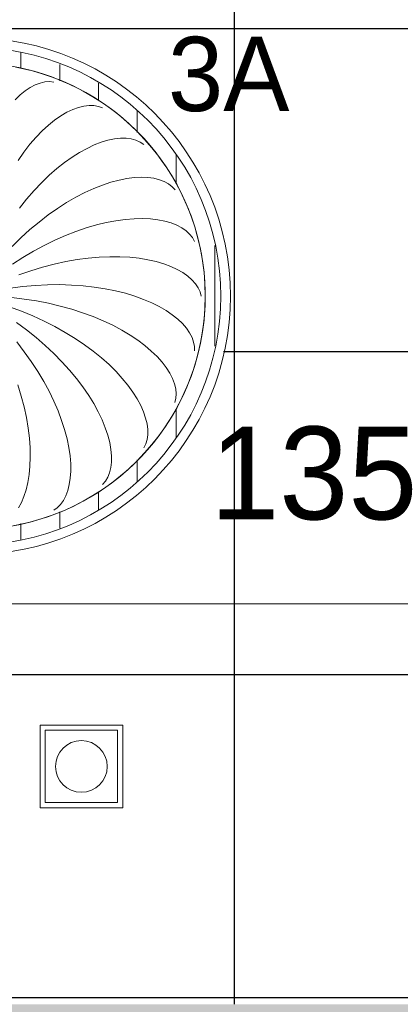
# Model space of a CAD drawing. Header units: metres. Extents: x -31 to 96, y -24 to 31.
# Tile 36 of 155: x -6.028 to -5.292, y -8.765 to -6.859. Entities that reach past the tile are written whole.
import ezdxf

# ---------------------------------------------------------------- set-up
doc = ezdxf.new("R2010")
doc.units = ezdxf.units.M
for name, color, linetype, lineweight in [('A-ANNO-DIMS', 211, 'Continuous', 9), ('A-ANNO-DIMS-75', 211, 'Continuous', 9), ('A-CLNG-PATT', 13, 'Continuous', 18), ('E-LITE-EQPM', 33, 'Continuous', 18), ('G-ANNO-TEXT', 231, 'Continuous', 9)]:
    doc.layers.add(name, color=color, linetype=linetype, lineweight=lineweight)
doc.styles.add('Century Gothic', font='GOTHIC.TTF', dxfattribs={"height": 0.143711})
doc.styles.add('Century Gothic_2', font='GOTHIC.TTF', dxfattribs={"height": 0.179639})
doc.dimstyles.new('_Cotas_detalhamento_2_5_mm_1', dxfattribs={"dimscale": 0.3048, "dimtxt": 0.1875, "dimasz": 0.369094, "dimexe": 0.246063, "dimexo": 0.738189, "dimgap": 0.369094, "dimtad": 1, "dimdec": 0, "dimlfac": 100, "dimzin": 0, "dimdsep": 46, "dimtxsty": 'Century Gothic_2', "dimblk1": 'OBLIQUE', "dimblk2": 'OBLIQUE', "dimsah": 1, "dimcen": 0.09, "dimdle": 1.230315, "dimazin": 0, "dimtfac": 1, "dimtdec": 4, "dimtix": 1, "dimtmove": 0, "dimatfit": 3, "dimfxl": 1, "dimtvp": 1, "dimtolj": 1, "dimtzin": 0, "dimarcsym": 2})
pattern_1 = [(90, (6.124, 7.394), (-0.075, 5e-18), [])]

# ---------------------------------------------------------------- blocks, each defined once
blk = doc.blocks.new('FP_9-PLANTA DE TETO - LUMINOTÉCNICO')
at = {"layer": 'E-LITE-EQPM'}
for p, q in [((0.116, 0.4038), (0.1063, 0.3973)), ((0.1257, 0.4089), (0.116, 0.4038)), ((0.1351, 0.4124), (0.1257, 0.4089)), ((0.1444, 0.4145), (0.1351, 0.4124)), ((0.1532, 0.4151), (0.1444, 0.4145)), ((0.1617, 0.4142), (0.1532, 0.4151)), ((0.0965, 0.3893), (0.0868, 0.3798)), ((0.1063, 0.3973), (0.0965, 0.3893)), ((0.2092, 0.3652), (0.1981, 0.3612)), ((0.2198, 0.3678), (0.2092, 0.3652)), ((0.2298, 0.369), (0.2198, 0.3678)), ((0.2393, 0.3688), (0.2298, 0.369)), ((0.248, 0.3672), (0.2393, 0.3688)), ((0.256, 0.3643), (0.248, 0.3672)), ((0.1751, 0.3489), (0.1632, 0.3406)), ((0.1867, 0.3557), (0.1751, 0.3489)), ((0.1981, 0.3612), (0.1867, 0.3557)), ((0.1512, 0.3309), (0.1392, 0.3198)), ((0.1632, 0.3406), (0.1512, 0.3309)), ((0.1272, 0.3075), (0.1154, 0.2938)), ((0.1392, 0.3198), (0.1272, 0.3075)), ((0.2904, 0.3055), (0.2788, 0.3042)), ((0.3013, 0.3055), (0.2904, 0.3055)), ((0.3114, 0.3042), (0.3013, 0.3055)), ((0.1154, 0.2938), (0.1038, 0.2788)), ((0.2259, 0.286), (0.2116, 0.2781)), ((0.2399, 0.2925), (0.2259, 0.286)), ((0.2534, 0.2977), (0.2399, 0.2925)), ((0.2664, 0.3016), (0.2534, 0.2977)), ((0.2788, 0.3042), (0.2664, 0.3016)), ((0.3205, 0.3018), (0.3114, 0.3042)), ((0.3286, 0.2982), (0.3205, 0.3018)), ((0.3357, 0.2934), (0.3286, 0.2982)), ((0.1038, 0.2788), (0.0924, 0.2627)), ((0.197, 0.269), (0.1823, 0.2585)), ((0.2116, 0.2781), (0.197, 0.269)), ((0.1823, 0.2585), (0.1674, 0.2468)), ((0.1526, 0.2338), (0.1378, 0.2196)), ((0.1674, 0.2468), (0.1526, 0.2338)), ((0.3173, 0.2294), (0.3029, 0.2276)), ((0.3308, 0.2301), (0.3173, 0.2294)), ((0.3434, 0.2296), (0.3308, 0.2301)), ((0.3551, 0.228), (0.3434, 0.2296)), ((0.1378, 0.2196), (0.1233, 0.2043)), ((0.2556, 0.2149), (0.2388, 0.2083)), ((0.272, 0.2203), (0.2556, 0.2149)), ((0.2878, 0.2245), (0.272, 0.2203)), ((0.3029, 0.2276), (0.2878, 0.2245)), ((0.3657, 0.2254), (0.3551, 0.228)), ((0.3751, 0.2218), (0.3657, 0.2254)), ((0.3834, 0.2173), (0.3751, 0.2218)), ((0.3904, 0.2118), (0.3834, 0.2173)), ((0.3961, 0.2056), (0.3904, 0.2118)), ((0.1233, 0.2043), (0.109, 0.1878)), ((0.2041, 0.1913), (0.1864, 0.1811)), ((0.2216, 0.2004), (0.2041, 0.1913)), ((0.2388, 0.2083), (0.2216, 0.2004)), ((0.109, 0.1878), (0.095, 0.1703)), ((0.1864, 0.1811), (0.1686, 0.1697)), ((0.1508, 0.1571), (0.133, 0.1435)), ((0.1686, 0.1697), (0.1508, 0.1571)), ((0.133, 0.1435), (0.1154, 0.1288)), ((0.244, 0.1378), (0.2243, 0.1321)), ((0.2631, 0.1425), (0.244, 0.1378)), ((0.2817, 0.146), (0.2631, 0.1425)), ((0.2997, 0.1484), (0.2817, 0.146)), ((0.3168, 0.1498), (0.2997, 0.1484)), ((0.3332, 0.1501), (0.3168, 0.1498)), ((0.3486, 0.1494), (0.3332, 0.1501)), ((0.3629, 0.1478), (0.3486, 0.1494)), ((0.3763, 0.1452), (0.3629, 0.1478)), ((0.3884, 0.1417), (0.3763, 0.1452)), ((0.3993, 0.1374), (0.3884, 0.1417)), ((0.409, 0.1324), (0.3993, 0.1374)), ((0.1154, 0.1288), (0.0981, 0.1131)), ((0.184, 0.1174), (0.1635, 0.1083)), ((0.2043, 0.1253), (0.184, 0.1174)), ((0.2243, 0.1321), (0.2043, 0.1253)), ((0.4173, 0.1266), (0.409, 0.1324)), ((0.4243, 0.1202), (0.4173, 0.1266)), ((0.4298, 0.1133), (0.4243, 0.1202)), ((0.0981, 0.1131), (0.0811, 0.0964)), ((0.1429, 0.0983), (0.1223, 0.0871)), ((0.1635, 0.1083), (0.1429, 0.0983)), ((0.4339, 0.1058), (0.4298, 0.1133)), ((0.1223, 0.0871), (0.1019, 0.075)), ((0.2698, 0.0764), (0.2494, 0.0755)), ((0.2895, 0.0763), (0.2698, 0.0764)), ((0.3084, 0.0753), (0.2895, 0.0763)), ((0.1019, 0.075), (0.0816, 0.0619)), ((0.1623, 0.062), (0.1396, 0.0562)), ((0.1847, 0.0669), (0.1623, 0.062)), ((0.2067, 0.0708), (0.1847, 0.0669)), ((0.2283, 0.0736), (0.2067, 0.0708)), ((0.2494, 0.0755), (0.2283, 0.0736)), ((0.3264, 0.0733), (0.3084, 0.0753)), ((0.3434, 0.0706), (0.3264, 0.0733)), ((0.3593, 0.067), (0.3434, 0.0706)), ((0.3741, 0.0627), (0.3593, 0.067)), ((0.3877, 0.0576), (0.3741, 0.0627)), ((0.4, 0.0519), (0.3877, 0.0576)), ((0.1169, 0.0493), (0.0941, 0.0414)), ((0.1396, 0.0562), (0.1169, 0.0493)), ((0.411, 0.0457), (0.4, 0.0519)), ((0.4206, 0.0389), (0.411, 0.0457)), ((0.4288, 0.0317), (0.4206, 0.0389)), ((0.1256, 0.0207), (0.1016, 0.0185)), ((0.1495, 0.022), (0.1256, 0.0207)), ((0.1729, 0.0223), (0.1495, 0.022)), ((0.1958, 0.0216), (0.1729, 0.0223)), ((0.2182, 0.0201), (0.1958, 0.0216)), ((0.2399, 0.0177), (0.2182, 0.0201)), ((0.4355, 0.0241), (0.4288, 0.0317)), ((0.4408, 0.0163), (0.4355, 0.0241)), ((0.1016, 0.0185), (0.0773, 0.0154)), ((0.2608, 0.0144), (0.2399, 0.0177)), ((0.2809, 0.0104), (0.2608, 0.0144)), ((0.3, 0.0055), (0.2809, 0.0104)), ((0.3182, 0), (0.3, 0.0055)), ((0.4445, 0.0082), (0.4408, 0.0163)), ((0.4466, 0), (0.4445, 0.0082))]:
    blk.add_line(p, q, dxfattribs=at)
at = {"layer": 'E-LITE-EQPM', "flags": 128}
blk.add_lwpolyline([(0.0881, 0.4433), (0.1058, 0.4395), (0.1233, 0.4351), (0.1406, 0.4299), (0.1577, 0.4241), (0.1745, 0.4176), (0.1911, 0.4104), (0.2073, 0.4026), (0.2233, 0.3941), (0.2388, 0.385), (0.254, 0.3752), (0.2688, 0.3649), (0.2832, 0.354), (0.2972, 0.3425), (0.3106, 0.3305), (0.3236, 0.3179), (0.3361, 0.3049), (0.348, 0.2913), (0.3594, 0.2773), (0.3702, 0.2628), (0.3804, 0.248), (0.39, 0.2327), (0.399, 0.217), (0.4073, 0.201), (0.4151, 0.1847), (0.4221, 0.1681), (0.4285, 0.1512), (0.4342, 0.1341), (0.4392, 0.1167), (0.4435, 0.0992), (0.4472, 0.0815), (0.4501, 0.0637), (0.4523, 0.0458), (0.4537, 0.0278), (0.4545, 0.0097), (0.4546, 0)], dxfattribs=at)
blk = doc.blocks.new('FP_10-PLANTA DE TETO - LUMINOTÉCNICO')
at = {"layer": 'E-LITE-EQPM'}
for p, q in [((0.1044, -0.0056), (0.0802, -0.0029)), ((0.1282, -0.0093), (0.1044, -0.0056)), ((0.1515, -0.0138), (0.1282, -0.0093)), ((0.1742, -0.0191), (0.1515, -0.0138)), ((0.3351, -0.0062), (0.3182, 0)), ((0.3509, -0.0129), (0.3351, -0.0062)), ((0.3654, -0.0202), (0.3509, -0.0129)), ((0.0988, -0.0291), (0.0759, -0.0207)), ((0.1211, -0.0383), (0.0988, -0.0291)), ((0.1962, -0.0252), (0.1742, -0.0191)), ((0.2174, -0.032), (0.1962, -0.0252)), ((0.2378, -0.0395), (0.2174, -0.032)), ((0.3787, -0.0279), (0.3654, -0.0202)), ((0.3906, -0.0361), (0.3787, -0.0279)), ((0.4012, -0.0445), (0.3906, -0.0361)), ((0.1085, -0.0653), (0.0891, -0.0511)), ((0.1427, -0.0482), (0.1211, -0.0383)), ((0.1636, -0.0588), (0.1427, -0.0482)), ((0.2572, -0.0477), (0.2378, -0.0395)), ((0.2756, -0.0564), (0.2572, -0.0477)), ((0.293, -0.0656), (0.2756, -0.0564)), ((0.4103, -0.0532), (0.4012, -0.0445)), ((0.418, -0.0621), (0.4103, -0.0532)), ((0.1272, -0.0801), (0.1085, -0.0653)), ((0.1836, -0.07), (0.1636, -0.0588)), ((0.2027, -0.0817), (0.1836, -0.07)), ((0.3092, -0.0753), (0.293, -0.0656)), ((0.3241, -0.0853), (0.3092, -0.0753)), ((0.4242, -0.071), (0.418, -0.0621)), ((0.4289, -0.08), (0.4242, -0.071)), ((0.1044, -0.1074), (0.0899, -0.0886)), ((0.1449, -0.0954), (0.1272, -0.0801)), ((0.2208, -0.0939), (0.2027, -0.0817)), ((0.2378, -0.1064), (0.2208, -0.0939)), ((0.3378, -0.0956), (0.3241, -0.0853)), ((0.432, -0.0888), (0.4289, -0.08)), ((0.4337, -0.0975), (0.432, -0.0888)), ((0.118, -0.1265), (0.1044, -0.1074)), ((0.1617, -0.111), (0.1449, -0.0954)), ((0.1774, -0.1269), (0.1617, -0.111)), ((0.2537, -0.1193), (0.2378, -0.1064)), ((0.3502, -0.1062), (0.3378, -0.0956)), ((0.3612, -0.1169), (0.3502, -0.1062)), ((0.4338, -0.106), (0.4337, -0.0975)), ((0.1306, -0.1456), (0.118, -0.1265)), ((0.1921, -0.1431), (0.1774, -0.1269)), ((0.2684, -0.1324), (0.2537, -0.1193)), ((0.2819, -0.1457), (0.2684, -0.1324)), ((0.3709, -0.1276), (0.3612, -0.1169)), ((0.3791, -0.1383), (0.3709, -0.1276)), ((0.142, -0.1649), (0.1306, -0.1456)), ((0.2056, -0.1594), (0.1921, -0.1431)), ((0.2941, -0.159), (0.2819, -0.1457)), ((0.3859, -0.1489), (0.3791, -0.1383)), ((0.3912, -0.1593), (0.3859, -0.1489)), ((0.1524, -0.184), (0.142, -0.1649)), ((0.218, -0.1757), (0.2056, -0.1594)), ((0.305, -0.1724), (0.2941, -0.159)), ((0.395, -0.1695), (0.3912, -0.1593)), ((0.3975, -0.1793), (0.395, -0.1695)), ((0.0987, -0.1932), (0.0921, -0.1718)), ((0.1617, -0.2031), (0.1524, -0.184)), ((0.2291, -0.1919), (0.218, -0.1757)), ((0.3146, -0.1856), (0.305, -0.1724)), ((0.3228, -0.1986), (0.3146, -0.1856)), ((0.3984, -0.1887), (0.3975, -0.1793)), ((0.3979, -0.1975), (0.3984, -0.1887)), ((0.1042, -0.2143), (0.0987, -0.1932)), ((0.1698, -0.2218), (0.1617, -0.2031)), ((0.239, -0.208), (0.2291, -0.1919)), ((0.2477, -0.2239), (0.239, -0.208)), ((0.3296, -0.2114), (0.3228, -0.1986)), ((0.396, -0.2058), (0.3979, -0.1975)), ((0.1086, -0.235), (0.1042, -0.2143)), ((0.1767, -0.2403), (0.1698, -0.2218)), ((0.2551, -0.2394), (0.2477, -0.2239)), ((0.3351, -0.2238), (0.3296, -0.2114)), ((0.3392, -0.2358), (0.3351, -0.2238)), ((0.112, -0.2552), (0.1086, -0.235)), ((0.1825, -0.2583), (0.1767, -0.2403)), ((0.2612, -0.2546), (0.2551, -0.2394)), ((0.3419, -0.2472), (0.3392, -0.2358)), ((0.3432, -0.258), (0.3419, -0.2472)), ((0.1143, -0.2748), (0.112, -0.2552)), ((0.1872, -0.2758), (0.1825, -0.2583)), ((0.2661, -0.2692), (0.2612, -0.2546)), ((0.3432, -0.2682), (0.3432, -0.258)), ((0.1157, -0.2936), (0.1143, -0.2748)), ((0.1906, -0.2927), (0.1872, -0.2758)), ((0.2697, -0.2832), (0.2661, -0.2692)), ((0.272, -0.2966), (0.2697, -0.2832)), ((0.3394, -0.286), (0.3419, -0.2775)), ((0.3419, -0.2775), (0.3432, -0.2682)), ((0.116, -0.3117), (0.1157, -0.2936)), ((0.193, -0.3088), (0.1906, -0.2927)), ((0.2731, -0.3092), (0.272, -0.2966)), ((0.3355, -0.2936), (0.3394, -0.286)), ((0.1153, -0.3289), (0.116, -0.3117)), ((0.1942, -0.3242), (0.193, -0.3088)), ((0.2718, -0.3318), (0.273, -0.3209)), ((0.273, -0.3209), (0.2731, -0.3092)), ((0.1138, -0.3452), (0.1153, -0.3289)), ((0.1934, -0.3522), (0.1944, -0.3387)), ((0.1944, -0.3387), (0.1942, -0.3242)), ((0.2659, -0.3504), (0.2694, -0.3416)), ((0.2694, -0.3416), (0.2718, -0.3318)), ((0.1079, -0.3745), (0.1113, -0.3604)), ((0.1113, -0.3604), (0.1138, -0.3452)), ((0.1915, -0.3647), (0.1934, -0.3522)), ((0.2558, -0.3645), (0.2613, -0.358)), ((0.2613, -0.358), (0.2659, -0.3504)), ((0.1038, -0.3874), (0.1079, -0.3745)), ((0.1848, -0.3863), (0.1886, -0.3761)), ((0.1886, -0.3761), (0.1915, -0.3647)), ((0.0934, -0.4095), (0.099, -0.3991)), ((0.099, -0.3991), (0.1038, -0.3874)), ((0.1746, -0.4029), (0.1801, -0.3953)), ((0.1801, -0.3953), (0.1848, -0.3863)), ((0.1615, -0.4142), (0.1684, -0.4093)), ((0.1684, -0.4093), (0.1746, -0.4029))]:
    blk.add_line(p, q, dxfattribs=at)
at = {"layer": 'E-LITE-EQPM', "flags": 128}
blk.add_lwpolyline([(0.4546, 0), (0.4542, -0.018), (0.4531, -0.0361), (0.4513, -0.054), (0.4488, -0.0719), (0.4456, -0.0897), (0.4416, -0.1073), (0.437, -0.1247), (0.4317, -0.142), (0.4256, -0.159), (0.4189, -0.1758), (0.4116, -0.1922), (0.4036, -0.2084), (0.3949, -0.2243), (0.3856, -0.2398), (0.3757, -0.2549), (0.3653, -0.2695), (0.3542, -0.2838), (0.3426, -0.2976), (0.3304, -0.3109), (0.3177, -0.3238), (0.3045, -0.3361), (0.2908, -0.3479), (0.2767, -0.3591), (0.2621, -0.3697), (0.2471, -0.3798), (0.2317, -0.3892), (0.216, -0.3981), (0.1999, -0.4063), (0.1835, -0.4138), (0.1668, -0.4207), (0.1498, -0.4269), (0.1326, -0.4324), (0.1152, -0.4372), (0.0977, -0.4414), (0.0799, -0.4448)], dxfattribs=at)
blk = doc.blocks.new('PENDENTE-BACIA-SALAS_0002 - 600 diameter-1673224-PLANTA DE TETO - LUMINOTÉCNICO')
at = {"layer": 'E-LITE-EQPM'}
h = blk.add_hatch(dxfattribs=at)
h.set_pattern_fill('FP_3', color=256, style=0, pattern_type=2)
h.set_pattern_definition(pattern_1)
h.paths.add_polyline_path([(-0.4781, 0), (-0.4481, 0), (-0.442, 0.0743), (-0.4237, 0.1466), (-0.3917, 0.2179), (-0.3503, 0.2801), (-0.3025, 0.3321), (-0.243, 0.3782), (-0.1736, 0.4149), (-0.1046, 0.438), (-0.034, 0.4498), (0.0413, 0.4497), (0.114, 0.4375), (0.1889, 0.411), (0.2501, 0.3779), (0.3089, 0.3321), (0.3614, 0.2741), (0.4002, 0.2148), (0.4301, 0.1466), (0.4488, 0.0698), (0.4546, 0), (0.4846, 0), (0.4787, 0.0753), (0.459, 0.1536), (0.4293, 0.223), (0.3892, 0.287), (0.3396, 0.3438), (0.2816, 0.3922), (0.2169, 0.4309), (0.1468, 0.459), (0.0783, 0.4754), (-0.0003, 0.4811), (-0.075, 0.4747), (-0.1455, 0.4578), (-0.2153, 0.4289), (-0.281, 0.3883), (-0.338, 0.3394), (-0.3867, 0.2821), (-0.4269, 0.2156), (-0.4554, 0.1453), (-0.4726, 0.0698), (-0.4743, 0.048)], flags=0)
h = blk.add_hatch(dxfattribs=at)
h.set_pattern_fill('FP_3', color=256, style=0, pattern_type=2)
h.set_pattern_definition(pattern_1)
h.paths.add_polyline_path([(0.0032, -0.4813), (0.0814, -0.4747), (0.152, -0.4578), (0.2249, -0.4269), (0.2874, -0.3883), (0.3444, -0.3394), (0.3931, -0.2821), (0.4333, -0.2156), (0.4613, -0.1474), (0.4791, -0.0698), (0.4846, 0), (0.4546, 0), (0.4484, -0.0743), (0.4301, -0.1466), (0.3982, -0.2179), (0.3594, -0.2772), (0.3089, -0.3321), (0.2495, -0.3782), (0.1801, -0.4149), (0.111, -0.438), (0.0405, -0.4498), (-0.034, -0.4498), (-0.1076, -0.4375), (-0.1781, -0.4133), (-0.2436, -0.3779), (-0.3025, -0.3321), (-0.3529, -0.2772), (-0.3937, -0.2148), (-0.4237, -0.1466), (-0.4423, -0.0698), (-0.4481, 0), (-0.4781, 0), (-0.4722, -0.0753), (-0.4525, -0.1536), (-0.4229, -0.223), (-0.3827, -0.287), (-0.3331, -0.3438), (-0.2752, -0.3922), (-0.2104, -0.4309), (-0.1404, -0.459), (-0.0719, -0.4754), (-0.0284, -0.4789)], flags=0)
for radius, start, end in [(0.5, 0, 180), (0.4813, 0, 180), (0.4513, 0, 180), (0.5, 180, 0), (0.4813, 180, 0), (0.4513, 180, 360)]:
    blk.add_arc((0.0032, 0), radius, start, end, dxfattribs=at)
for name in ['FP_9-PLANTA DE TETO - LUMINOTÉCNICO', 'FP_10-PLANTA DE TETO - LUMINOTÉCNICO']:
    blk.add_blockref(name, (0, 0), dxfattribs=at)
blk = doc.blocks.new('Iluminação embutida - Simples - 160 x 160 x 136mm-V44-PLANTA DE TETO - LUMINOTÉCNICO')
at = {"layer": 'E-LITE-EQPM', "color": 5}
for p, q in [((-0.08, -0.08), (-0.08, 0.08)), ((-0.08, 0.08), (0.08, 0.08)), ((0.08, 0.08), (0.08, -0.08)), ((0.07, 0.07), (-0.07, 0.07)), ((-0.07, 0.07), (-0.07, -0.07)), ((0.07, -0.07), (0.07, 0.07)), ((-0.07, -0.07), (0.07, -0.07)), ((0.08, -0.08), (-0.08, -0.08))]:
    blk.add_line(p, q, dxfattribs=at)
for start, end in [(360, 180), (180, 360)]:
    blk.add_arc((0, 0), 0.05, start, end, dxfattribs=at)
blk = doc.blocks.new('DIMBLOCK81-PLANTA DE TETO - LUMINOTÉCNICO')
at = {"layer": 'A-ANNO-DIMS-75'}
for p, q in [((-6.1239, -8.1194), (-6.1239, -7.9145)), ((-4.7762, -8.1194), (-4.7762, -7.9145)), ((-6.1239, -7.9895), (-4.7762, -7.9895)), ((-6.1239, -7.9895), (-6.1239, -8.1194)), ((-4.7762, -7.9895), (-4.7762, -8.1194))]:
    blk.add_line(p, q, dxfattribs=at)
at = {"layer": 'A-ANNO-DIMS-75', "lineweight": 18}
for p, q in [((-6.1239, -7.9895), (-6.0676, -7.9332)), ((-4.7762, -7.9895), (-4.7199, -7.9332)), ((-6.1239, -7.9895), (-6.1801, -8.0457)), ((-4.7762, -7.9895), (-4.8324, -8.0457))]:
    blk.add_line(p, q, dxfattribs=at)
at = {"layer": 'A-ANNO-DIMS-75', "color": 0, "insert": (-5.6598, -7.6467), "char_height": 0.17964, "width": 0.503571, "attachment_point": 1, "line_spacing_factor": 0.984117, "style": 'Century Gothic_2'}
blk.add_mtext('135', dxfattribs=at)
blk = doc.blocks.new('_Oblique')
at = {"color": 0, "linetype": 'ByBlock', "lineweight": -2}
blk.add_line((-0.5, -0.5), (0.5, 0.5), dxfattribs=at)

msp = doc.modelspace()

# ---------------------------------------------------------------- hatches: boundary and pattern name
at = {"layer": 'A-CLNG-PATT'}
h = msp.add_hatch(color=256, dxfattribs=at)
h.paths.add_polyline_path([(-6.6404, -12.4746), (-3.3373, -12.4746), (-3.3373, -9.5146), (-8.7973, -9.5146), (-8.7973, -12.4746)], flags=0)
h.paths.add_polyline_path([(-8.5625, -12.2486), (-8.5625, -9.7486), (-3.5625, -9.7486), (-3.5625, -12.2486), (-6.6404, -12.2486)], flags=0)
h.paths.add_polyline_path([(3.8951, -11.3146), (22.7127, -11.3146), (22.7127, 0.0854), (-1.7433, 0.0854), (-2.8749, 1.1263), (-3.661, 0.2716), (-3.661, -2.0082), (-4.9156, -3.3939), (-6.4723, -1.9845), (-9.8829, -5.7511), (-9.8829, -9.3146), (-8.7973, -9.3146), (-8.7973, -9.3646), (-3.1873, -9.3646), (-3.1873, -11.3146), (0.3833, -11.3146)], flags=0)
h.paths.add_polyline_path([(3.8951, -10.6269), (-2.4873, -10.6269), (-2.4873, -8.7646), (-6.8628, -8.7646), (-6.8628, -3.7481), (-2.4835, -3.7481), (-2.4835, -0.6269), (21.8827, -0.6269), (21.8827, -10.6269), (10.9188, -10.6269)], flags=0)
h.paths.add_polyline_path([(-7.0843, -8.3761), (-7.2343, -8.3761), (-7.2343, -8.2161), (-7.0743, -8.2161), (-7.0743, -8.3761), (-7.0794, -8.3761)], flags=0)
h.paths.add_polyline_path([(-9.413, -8.3561), (-9.4793, -8.3561), (-9.4793, -8.1961), (-9.3193, -8.1961), (-9.3193, -8.3561), (-9.3822, -8.3561)], flags=0)
h.paths.add_polyline_path([(-7.1408, -6.5728), (-7.2343, -6.5728), (-7.2343, -6.4128), (-7.0743, -6.4128), (-7.0743, -6.5728), (-7.1406, -6.5728)], flags=0)
h.paths.add_polyline_path([(-9.3858, -6.5528), (-9.4793, -6.5528), (-9.4793, -6.3928), (-9.3193, -6.3928), (-9.3193, -6.5528), (-9.3856, -6.5528)], flags=0)
h.paths.add_polyline_path([(-8.9615, -5.4425), (-9.0746, -5.3294), (-8.9615, -5.2163), (-8.8484, -5.3294), (-8.9614, -5.4425)], flags=0)
h.paths.add_polyline_path([(-8.1559, -4.5528), (-8.269, -4.4397), (-8.1559, -4.3265), (-8.0428, -4.4397), (-8.1488, -4.5457)], flags=0)
h.paths.add_polyline_path([(-7.3505, -3.6632), (-7.4636, -3.5501), (-7.3505, -3.4369), (-7.2374, -3.5501), (-7.3434, -3.6561)], flags=0)
h.paths.add_polyline_path([(-5.6556, -3.5791), (-5.7687, -3.466), (-5.6556, -3.3528), (-5.5429, -3.4664), (-5.6421, -3.5656)], flags=0)
h.paths.add_polyline_path([(-4.4243, -3.4859), (-4.5374, -3.3728), (-4.4243, -3.2596), (-4.3111, -3.3728), (-4.4172, -3.4788)], flags=0)
h.paths.add_polyline_path([(-6.5451, -2.7736), (-6.6582, -2.6605), (-6.5451, -2.5474), (-6.432, -2.6605), (-6.538, -2.7666)], flags=0)
h.paths.add_polyline_path([(-3.6188, -2.5964), (-3.732, -2.4832), (-3.6188, -2.3701), (-3.5057, -2.4832), (-3.6118, -2.5893)], flags=0)
h.paths.add_polyline_path([(-3.8445, 0.3946), (-2.2232, 2.1572), (-2.2311, 2.1645), (-2.1295, 2.2749), (-1.4886, 1.6854), (-1.2973, 1.6854), (-1.2973, 5.1854), (-1.6773, 5.1854), (-1.6773, 5.2854), (-4.4773, 5.2854), (-4.4773, 5.1154), (-5.0773, 5.1154), (-5.0773, 4.875), (-4.8514, 4.6492), (-6.3807, 2.9308), (-3.9554, 0.5054), (-3.8609, 0.5054), (-3.8609, 0.411)], flags=0)
h.paths.add_polyline_path([(-3.9787, 0.8032), (-4.0947, 0.9134), (-3.9849, 1.029), (-3.8693, 0.9192), (-3.9753, 0.8068)], flags=0)
h.paths.add_polyline_path([(-4.6128, 1.4373), (-4.7288, 1.5475), (-4.619, 1.6631), (-4.5034, 1.5533), (-4.6041, 1.4465)], flags=0)
h.paths.add_polyline_path([(-5.2492, 2.0737), (-5.3652, 2.1839), (-5.2554, 2.2995), (-5.1398, 2.1897), (-5.2381, 2.0854)], flags=0)
h.paths.add_polyline_path([(-3.8574, 2.5792), (-4.2885, 3.0102), (-3.8574, 3.4413), (-3.4264, 3.0102), (-3.5752, 2.8614)], flags=0)
h.paths.add_polyline_path([(-5.8856, 2.7101), (-6.0016, 2.8203), (-5.8918, 2.9359), (-5.7762, 2.8261), (-5.8769, 2.7193)], flags=0)
h.paths.add_polyline_path([(-1.7562, 2.7554), (-1.8273, 2.7554), (-1.8273, 2.9154), (-1.6673, 2.9154), (-1.6676, 2.7554), (-1.7272, 2.7554)], flags=0)
h.paths.add_polyline_path([(-1.6953, 3.7554), (-1.8273, 3.7554), (-1.8273, 3.9154), (-1.6673, 3.9154), (-1.6673, 3.7554), (-1.6846, 3.7554)], flags=0)
h.paths.add_polyline_path([(-1.7213, 4.7554), (-1.8273, 4.7554), (-1.8273, 4.9154), (-1.6673, 4.9154), (-1.6673, 4.7554), (-1.711, 4.7554)], flags=0)
h.paths.add_polyline_path([(-2.6673, 4.7554), (-2.8273, 4.7554), (-2.8273, 4.9154), (-2.6673, 4.9154), (-2.6673, 4.7654)], flags=0)
h.paths.add_polyline_path([(-3.8173, 4.7554), (-3.8273, 4.7554), (-3.8273, 4.9154), (-3.6673, 4.9154), (-3.6673, 4.7554), (-3.7973, 4.7554)], flags=0)
at = {"layer": 'A-CLNG-PATT', "lineweight": 25}
h = msp.add_hatch(dxfattribs=at)
h.set_pattern_fill('FP_2', color=256, style=0, pattern_type=2)
h.set_pattern_definition([(180, (12.512, -5.627), (8e-17, 0.625), []), (90, (12.512, -5.627), (0.625, -4e-17), [])])
h.paths.add_polyline_path([(8.7366, -10.6269), (21.8827, -10.6269), (21.8827, -0.6269), (-2.4835, -0.6269), (-2.4835, -3.7527), (-6.8628, -3.7527), (-6.8628, -8.7646), (-2.4873, -8.7646), (-2.4873, -10.6269), (-2.4833, -10.6269), (-2.4833, -10.0176), (-1.8737, -10.0176), (-1.8737, -10.6269), (8.7043, -10.6269)], flags=0)
h.paths.add_polyline_path([(1.2617, -10.6192), (1.2617, -10.0096), (1.8713, -10.0096), (1.8713, -10.6192), (1.5498, -10.6192)], flags=0)
h.paths.add_polyline_path([(5.0124, -10.6192), (5.0124, -10.0096), (5.622, -10.0096), (5.622, -10.6192)], flags=0)
h.paths.add_polyline_path([(17.9424, -10.6192), (17.5151, -10.6192), (17.5151, -10.0096), (18.1247, -10.0096), (18.1247, -10.6192), (18.1218, -10.6192)], flags=0)
h.paths.add_polyline_path([(14.9866, -10.6192), (14.377, -10.6192), (14.377, -10.0096), (14.9866, -10.0096)], flags=0)
h.paths.add_polyline_path([(20.652, -10.6192), (20.6401, -10.6192), (20.6401, -10.0096), (21.2497, -10.0096), (21.2497, -10.6192)], flags=0)
h.paths.add_polyline_path([(8.7366, -10.6192), (8.127, -10.6192), (8.127, -10.0096), (8.7366, -10.0096)], flags=0)
h.paths.add_polyline_path([(11.2774, -10.6192), (11.2774, -10.0096), (11.887, -10.0096), (11.887, -10.6192)], flags=0)
h.paths.add_polyline_path([(-5.859, -8.3844), (-5.989, -8.3837), (-5.989, -8.2244), (-5.829, -8.2244), (-5.829, -8.3844), (-5.839, -8.3844)], flags=0)
h.paths.add_polyline_path([(-4.709, -8.3844), (-4.739, -8.3844), (-4.739, -8.2244), (-4.579, -8.2244), (-4.579, -8.3844), (-4.609, -8.3844)], flags=0)
h.paths.add_polyline_path([(-3.3457, -8.3844), (-3.489, -8.3844), (-3.489, -8.2244), (-3.329, -8.2244), (-3.3295, -8.3844), (-3.339, -8.3844)], flags=0)
h.paths.add_polyline_path([(2.8324, -8.3844), (2.7565, -8.3844), (2.7565, -8.2244), (2.9165, -8.2244), (2.9165, -8.3844), (2.8865, -8.3844)], flags=0)
h.paths.add_polyline_path([(-0.9439, -8.3844), (-0.9935, -8.3844), (-0.9935, -8.2244), (-0.8335, -8.2244), (-0.8335, -8.3844), (-0.9297, -8.3844)], flags=0)
h.paths.add_polyline_path([(1.5675, -8.3844), (1.5065, -8.3844), (1.5065, -8.2244), (1.6665, -8.2244), (1.6665, -8.3844), (1.581, -8.3844)], flags=0)
h.paths.add_polyline_path([(0.3733, -8.3844), (0.2565, -8.3844), (0.2565, -8.2244), (0.4165, -8.2244), (0.4165, -8.3844), (0.3815, -8.3844)], flags=0)
h.paths.add_polyline_path([(2.1359, -7.8944), (2.0577, -7.8883), (1.9814, -7.87), (1.9089, -7.8399), (1.841, -7.7981), (1.7817, -7.7472), (1.7314, -7.6883), (1.6904, -7.6214), (1.6604, -7.549), (1.6455, -7.4869), (1.274, -7.4869), (1.2577, -7.5524), (1.2291, -7.6214), (1.1881, -7.6883), (1.1371, -7.748), (1.0775, -7.799), (1.0106, -7.8399), (0.9381, -7.87), (0.8587, -7.8885), (0.7836, -7.8944), (0.7054, -7.8883), (0.6291, -7.87), (0.5566, -7.8399), (0.4887, -7.7981), (0.4294, -7.7472), (0.3791, -7.6883), (0.3365, -7.6177), (0.3081, -7.549), (0.2897, -7.4727), (0.2836, -7.3944), (0.2897, -7.3162), (0.3095, -7.2365), (0.3381, -7.1675), (0.3791, -7.1006), (0.43, -7.0409), (0.4897, -6.9899), (0.5566, -6.9489), (0.6291, -6.9189), (0.7085, -6.9004), (0.7836, -6.8944), (0.8618, -6.9006), (0.9381, -6.9189), (1.0106, -6.9489), (1.0784, -6.9907), (1.1378, -7.0417), (1.1888, -7.1017), (1.2173, -7.1482), (1.2173, -6.8773), (1.8269, -6.8773), (1.827, -7.0027), (1.842, -6.9899), (1.9089, -6.9489), (1.9814, -6.9189), (2.0608, -6.9004), (2.1392, -6.8947), (2.2141, -6.9006), (2.2904, -6.9189), (2.3629, -6.9489), (2.4307, -6.9907), (2.4901, -7.0417), (2.5411, -7.1017), (2.5814, -7.1675), (2.6114, -7.2399), (2.63, -7.3191), (2.6359, -7.3944), (2.6297, -7.4727), (2.61, -7.5524), (2.5814, -7.6214), (2.5404, -7.6883), (2.4894, -7.748), (2.4298, -7.799), (2.3587, -7.8417), (2.2904, -7.87), (2.211, -7.8885), (2.1392, -7.8942)], flags=0)
h.paths.add_polyline_path([(-0.5691, -7.8944), (-0.6473, -7.8883), (-0.7236, -7.87), (-0.7961, -7.8399), (-0.864, -7.7981), (-0.9233, -7.7472), (-0.9736, -7.6883), (-1.0146, -7.6214), (-1.0446, -7.549), (-1.063, -7.4727), (-1.0691, -7.3944), (-1.063, -7.3162), (-1.0432, -7.2365), (-1.0146, -7.1675), (-0.9736, -7.1006), (-0.9227, -7.0409), (-0.863, -6.9899), (-0.7961, -6.9489), (-0.7236, -6.9189), (-0.6418, -6.9002), (-0.5691, -6.8944), (-0.4909, -6.9006), (-0.4146, -6.9189), (-0.3421, -6.9489), (-0.2752, -6.99), (-0.2149, -7.0417), (-0.1639, -7.1017), (-0.1236, -7.1675), (-0.0936, -7.2399), (-0.0753, -7.3162), (-0.0691, -7.3944), (-0.0753, -7.4727), (-0.095, -7.5524), (-0.1236, -7.6214), (-0.1646, -7.6883), (-0.2156, -7.748), (-0.2752, -7.799), (-0.3421, -7.8399), (-0.4146, -7.87), (-0.4947, -7.8886), (-0.5543, -7.8933)], flags=0)
h.paths.add_polyline_path([(-3.4206, -7.8944), (-3.4988, -7.8883), (-3.5751, -7.87), (-3.6476, -7.8399), (-3.7155, -7.7981), (-3.7749, -7.7472), (-3.8251, -7.6883), (-3.8661, -7.6214), (-3.8962, -7.549), (-3.9145, -7.4727), (-3.9206, -7.3944), (-3.9145, -7.3162), (-3.8947, -7.2365), (-3.8661, -7.1675), (-3.8251, -7.1006), (-3.7742, -7.0409), (-3.7145, -6.9899), (-3.6476, -6.9489), (-3.5751, -6.9189), (-3.4957, -6.9004), (-3.4197, -6.8945), (-3.3424, -6.9006), (-3.2661, -6.9189), (-3.1936, -6.9489), (-3.1267, -6.9899), (-3.0664, -7.0417), (-3.0154, -7.1017), (-2.9751, -7.1675), (-2.9451, -7.2399), (-2.9268, -7.3162), (-2.9206, -7.3944), (-2.9268, -7.4727), (-2.9465, -7.5524), (-2.9751, -7.6214), (-3.0161, -7.6883), (-3.0671, -7.748), (-3.1285, -7.8001), (-3.1936, -7.8399), (-3.2661, -7.87), (-3.3455, -7.8885), (-3.4118, -7.8938)], flags=0)
h.paths.add_polyline_path([(-4.7729, -7.8944), (-4.8511, -7.8883), (-4.9274, -7.87), (-4.9999, -7.8399), (-5.0678, -7.7981), (-5.1272, -7.7472), (-5.1774, -7.6883), (-5.2184, -7.6214), (-5.2485, -7.549), (-5.2668, -7.4727), (-5.2729, -7.3944), (-5.2668, -7.3162), (-5.247, -7.2365), (-5.2184, -7.1675), (-5.1774, -7.1006), (-5.1265, -7.0409), (-5.0668, -6.9899), (-4.9999, -6.9489), (-4.9274, -6.9189), (-4.848, -6.9004), (-4.7729, -6.8944), (-4.6947, -6.9006), (-4.6184, -6.9189), (-4.5459, -6.9489), (-4.4781, -6.9907), (-4.4187, -7.0417), (-4.3677, -7.1017), (-4.3274, -7.1675), (-4.2974, -7.2399), (-4.2789, -7.3191), (-4.2729, -7.3944), (-4.2791, -7.4727), (-4.2988, -7.5524), (-4.3274, -7.6214), (-4.3684, -7.6883), (-4.4194, -7.748), (-4.479, -7.799), (-4.5459, -7.8399), (-4.6184, -7.87), (-4.6978, -7.8885), (-4.7582, -7.8933)], flags=0)
h.paths.add_polyline_path([(-6.1206, -7.8944), (-6.2014, -7.8877), (-6.2751, -7.87), (-6.3476, -7.8399), (-6.4155, -7.7981), (-6.4749, -7.7472), (-6.5251, -7.6883), (-6.5661, -7.6214), (-6.5962, -7.549), (-6.6145, -7.4727), (-6.6206, -7.3944), (-6.6145, -7.3162), (-6.5947, -7.2365), (-6.5661, -7.1675), (-6.5251, -7.1006), (-6.4742, -7.0409), (-6.4145, -6.9899), (-6.3476, -6.9489), (-6.2751, -6.9189), (-6.1957, -6.9004), (-6.1167, -6.8948), (-6.0424, -6.9006), (-5.9661, -6.9189), (-5.8926, -6.9496), (-5.8258, -6.9907), (-5.7664, -7.0417), (-5.7154, -7.1017), (-5.6751, -7.1675), (-5.6451, -7.2399), (-5.6266, -7.3191), (-5.6206, -7.3944), (-5.6268, -7.4727), (-5.6465, -7.5524), (-5.6751, -7.6214), (-5.7161, -7.6883), (-5.7671, -7.748), (-5.8267, -7.799), (-5.8988, -7.8421), (-5.9661, -7.87), (-6.0455, -7.8885), (-6.1059, -7.8933)], flags=0)
h.paths.add_polyline_path([(-2.2506, -7.4943), (-2.5126, -7.4943), (-2.5126, -6.8847), (-1.903, -6.8847), (-1.903, -7.4943)], flags=0)
h.paths.add_polyline_path([(5.0124, -7.4943), (5.0124, -6.8847), (5.622, -6.8847), (5.622, -7.4943)], flags=0)
h.paths.add_polyline_path([(11.887, -7.4943), (11.2774, -7.4943), (11.2774, -6.8847), (11.887, -6.8847)], flags=0)
h.paths.add_polyline_path([(14.377, -7.4943), (14.377, -6.8847), (14.9866, -6.8847), (14.9866, -7.4943)], flags=0)
h.paths.add_polyline_path([(8.7366, -7.4943), (8.127, -7.4943), (8.127, -6.8847), (8.7366, -6.8847)], flags=0)
h.paths.add_polyline_path([(21.2616, -7.4873), (20.652, -7.4873), (20.652, -6.8777), (21.2616, -6.8777)], flags=0)
h.paths.add_polyline_path([(17.527, -7.4873), (17.527, -6.8777), (18.1366, -6.8777), (18.1366, -7.4873), (17.9424, -7.4873)], flags=0)
h.paths.add_polyline_path([(-5.9636, -6.5844), (-5.989, -6.5844), (-5.989, -6.4244), (-5.829, -6.4244), (-5.829, -6.5844), (-5.961, -6.5844)], flags=0)
h.paths.add_polyline_path([(-4.685, -6.5844), (-4.739, -6.5844), (-4.739, -6.4244), (-4.579, -6.4244), (-4.579, -6.5844), (-4.6847, -6.5844)], flags=0)
h.paths.add_polyline_path([(-3.3722, -6.5844), (-3.489, -6.5844), (-3.489, -6.4244), (-3.329, -6.4244), (-3.329, -6.5844), (-3.3675, -6.5844)], flags=0)
h.paths.add_polyline_path([(2.9165, -6.5844), (2.7565, -6.5844), (2.7565, -6.4244), (2.9165, -6.4253), (2.9165, -6.5744)], flags=0)
h.paths.add_polyline_path([(-0.9267, -6.5844), (-0.9935, -6.5844), (-0.9935, -6.4244), (-0.8335, -6.4244), (-0.8335, -6.5844), (-0.9135, -6.5844)], flags=0)
h.paths.add_polyline_path([(1.6354, -6.5844), (1.5065, -6.5844), (1.5065, -6.4244), (1.6665, -6.4244), (1.6665, -6.5844), (1.6365, -6.5844)], flags=0)
h.paths.add_polyline_path([(0.3108, -6.5844), (0.2565, -6.5844), (0.2565, -6.4244), (0.4165, -6.4244), (0.4165, -6.5844), (0.3231, -6.5844)], flags=0)
h.paths.add_polyline_path([(-0.8063, -4.8648), (-1.2863, -4.8648), (-1.2863, -4.3848), (-0.8063, -4.3848), (-0.8063, -4.5927), (-0.7323, -4.5927), (-0.7316, -4.5399), (-0.5523, -4.5399), (-0.5523, -4.7399), (-0.7323, -4.7399), (-0.7323, -4.6827), (-0.8063, -4.6827), (-0.8063, -4.77)], flags=0)
h.paths.add_polyline_path([(-1.4233, -4.7237), (-1.6033, -4.7237), (-1.6033, -4.5237), (-1.4233, -4.5237), (-1.4233, -4.5766), (-1.326, -4.5766), (-1.326, -4.6666), (-1.4233, -4.6666), (-1.4233, -4.6705)], flags=0)
h.paths.add_polyline_path([(-0.6018, -4.6866), (-0.6018, -4.5866), (-0.6918, -4.5866), (-0.6918, -4.6866), (-0.605, -4.6866)], flags=0)
h.paths.add_polyline_path([(-1.4639, -4.6705), (-1.4639, -4.5705), (-1.5539, -4.5705), (-1.5539, -4.6705), (-1.5506, -4.6705)], flags=0)
h.paths.add_polyline_path([(-2.4827, -4.3773), (-2.4827, -3.7677), (-1.8731, -3.7677), (-1.8731, -4.3773), (-1.903, -4.3773)], flags=0)
h.paths.add_polyline_path([(1.2467, -4.3693), (1.2367, -4.3693), (1.2367, -3.7597), (1.8463, -3.7597), (1.8463, -4.3693), (1.5605, -4.3693)], flags=0)
h.paths.add_polyline_path([(5.0124, -4.3693), (5.0124, -3.7597), (5.622, -3.7597), (5.622, -4.3693), (5.0224, -4.3693)], flags=0)
h.paths.add_polyline_path([(20.652, -4.3693), (20.6401, -4.3693), (20.6401, -3.7597), (21.2497, -3.7597), (21.2497, -4.3693)], flags=0)
h.paths.add_polyline_path([(17.9424, -4.3693), (17.5151, -4.3693), (17.5151, -3.7597), (18.1247, -3.7597), (18.1247, -4.3693)], flags=0)
h.paths.add_polyline_path([(8.127, -4.3693), (8.127, -3.7597), (8.7366, -3.7597), (8.7366, -4.3693)], flags=0)
h.paths.add_polyline_path([(11.887, -4.3693), (11.2774, -4.3693), (11.2774, -3.7597), (11.887, -3.7597)], flags=0)
h.paths.add_polyline_path([(14.377, -4.3693), (14.377, -3.7597), (14.9866, -3.7597), (14.9866, -4.3693)], flags=0)
h.paths.add_polyline_path([(-2.4827, -1.2523), (-2.4827, -0.6427), (-1.8731, -0.6427), (-1.8731, -1.2523)], flags=0)
h.paths.add_polyline_path([(1.8563, -1.2443), (1.2467, -1.2443), (1.2467, -0.6347), (1.8563, -0.6347)], flags=0)
h.paths.add_polyline_path([(18.1347, -1.2443), (17.5251, -1.2443), (17.5251, -0.6347), (18.1347, -0.6347)], flags=0)
h.paths.add_polyline_path([(21.2497, -1.2443), (20.6501, -1.2443), (20.6501, -0.6347), (21.2597, -0.6347), (21.2597, -1.2443)], flags=0)
h.paths.add_polyline_path([(5.622, -1.2443), (5.0224, -1.2443), (5.0224, -0.6347), (5.632, -0.6347), (5.632, -1.2443)], flags=0)
h.paths.add_polyline_path([(8.7366, -1.2443), (8.137, -1.2443), (8.137, -0.6347), (8.7466, -0.6347), (8.7466, -1.2443)], flags=0)
h.paths.add_polyline_path([(11.897, -1.2443), (11.2874, -1.2443), (11.2874, -0.6347), (11.897, -0.6347)], flags=0)
h.paths.add_polyline_path([(14.9866, -1.2443), (14.387, -1.2443), (14.387, -0.6347), (14.9966, -0.6347), (14.9966, -1.2443)], flags=0)

# ---------------------------------------------------------------- block references
at = {"layer": 'E-LITE-EQPM'}
msp.add_blockref('PENDENTE-BACIA-SALAS_0002 - 600 diameter-1673224-PLANTA DE TETO - LUMINOTÉCNICO', (-6.1239, -7.3944), dxfattribs=at)
at = {"layer": 'E-LITE-EQPM', "color": 5}
msp.add_blockref('Iluminação embutida - Simples - 160 x 160 x 136mm-V44-PLANTA DE TETO - LUMINOTÉCNICO', (-5.909, -8.3044), dxfattribs=at)

# ---------------------------------------------------------------- texts
at = {"layer": 'G-ANNO-TEXT', "color": 7, "insert": (-5.7415, -6.8926), "char_height": 0.14371, "width": 0.3078, "attachment_point": 1, "line_spacing_factor": 0.984117, "style": 'Century Gothic'}
msp.add_mtext('3A', dxfattribs=at)

# ---------------------------------------------------------------- dimensions: what is measured, and where the dimension line sits
at = {"layer": 'A-ANNO-DIMS'}
dim = msp.add_linear_dim(base=(-4.7762, -7.9895), p1=(-6.1239, -7.8944), p2=(-4.7762, -7.8944), dimstyle='_Cotas_detalhamento_2_5_mm_1', override={"dimpost": '<>', "dimfxl": 1.347699}, dxfattribs=at)
dim.commit()
dim.dimension.update_dxf_attribs({"geometry": 'DIMBLOCK81-PLANTA DE TETO - LUMINOTÉCNICO', "text_midpoint": (-5.45, -7.7826)})

doc.saveas('drawing.dxf')
